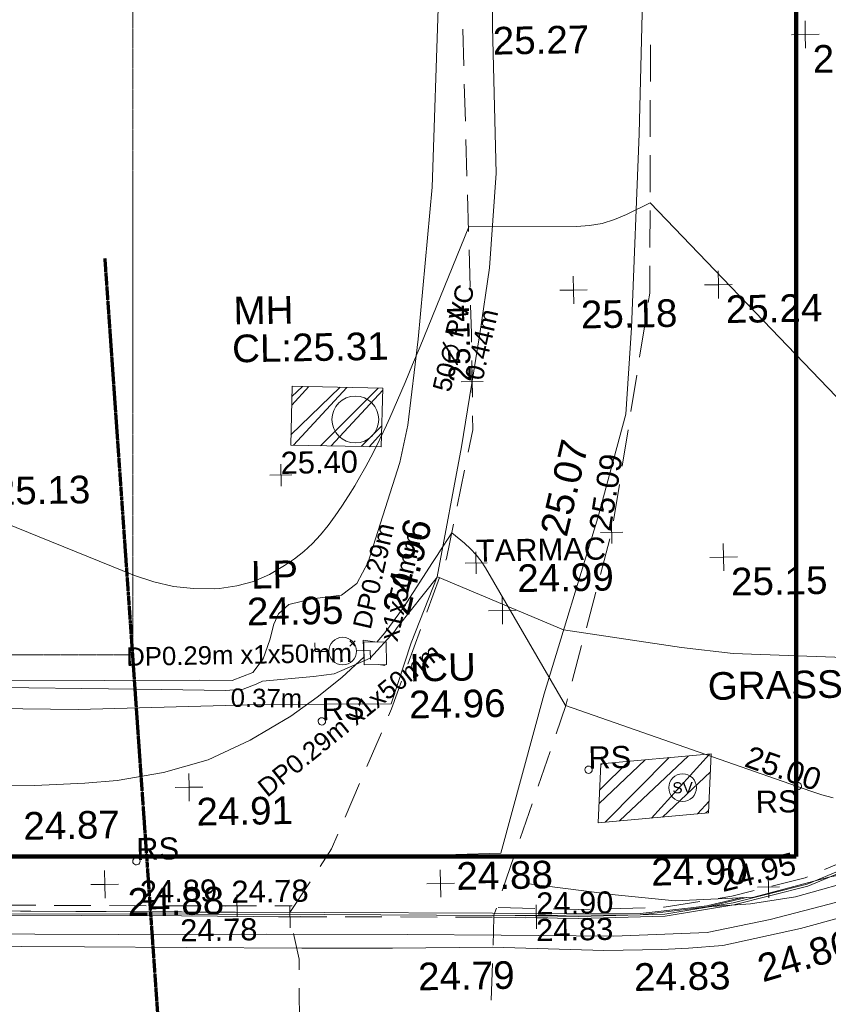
# Model space of a CAD drawing. Header units: millimetres. Extents: x -287732 to 520720, y -88450 to 287754.
# Tile 92 of 256: x -25973 to -14988, y -33004 to -19639. Entities that reach past the tile are written whole.
import ezdxf

# ---------------------------------------------------------------- set-up
doc = ezdxf.new("R2010")
doc.units = ezdxf.units.MM
for name, pattern in [('Dash 1_5mm', [3, 1.5, -1.5]), ('IMPORT-DASHED _2_', [750, 500, -250]), ('IMPORT-HIDDEN2 _3_', [4762.5, 3175, -1587.5]), ('IMPORT-UG_ELEC_LV_QLB2 _2_', [2700, 1500, -300.0000000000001, 0, -250, 150, -300.0000000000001, 0, -200]), ('IMPORT-UG_ELEC_STREET LIGHTING_QLB2 _2_', [2700, 1500, -300.0000000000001, 0, -250, 150, -300.0000000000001, 0, -200])]:
    doc.linetypes.add(name, pattern=pattern)
for name, color, linetype, lineweight, true_color in [('00_TOPO_FOOTPATH', 7, 'Continuous', 9, 0xa50000), ('00_TOPO_FURN_BARRIER', 7, 'Continuous', 9, 0x666666), ('00_TOPO_FURN_LAMP_POST', 7, 'Continuous', 9, 0x666666), ('00_TOPO_KERB_BOTTOM', 1, 'Continuous', 9, 0xff0000), ('00_TOPO_KERB_TOP', 7, 'Continuous', 9, 0xa500a5), ('00_TOPO_LEVEL_SPOT', 7, 'Continuous', 9, 0x666666), ('00_TOPO_ROAD_MARKING_YELLOW_CONTINUOUS', 40, 'Continuous', 9, 0xffbf00), ('00_TOPO_SERV_IC', 5, 'Continuous', 9, 0x0000ff), ('00_TOPO_SERV_MH', 7, 'Continuous', 9, 0x666666), ('00_TOPO_SERV_STOP_VALVE', 7, 'Continuous', 9, 0x666666), ('00_UAV_FORM_LINES', 7, 'Continuous', 9, 0x666666), ('01_DTM_CONTOUR_MJR', 7, 'Continuous', 9, 0x7f3f00), ('12333-PUM-2D-U-0001-C01 - Rev2_REVIT IMPORT_dwg', 7, 'Continuous', 9, 0x767676), ('A_RHA_Line', 7, 'Continuous', 9, 0x00a600), ('CONTOURS_INDEX', 4, 'Continuous', 9, 0x00ffff), ('CONTOURS_INDEX_LVL', 4, 'Continuous', 9, 0x00ffff), ('CONTOURS_MINOR', 7, 'Continuous', 9, 0x00a5a5), ('KERB_BOTTOM', 7, 'Continuous', 9, 0x0000a5), ('KERB_BOTTOM_LVL', 7, 'Continuous', 9, 0x0000a5), ('KERB_TOP', 2, 'Continuous', 9, 0xffff00), ('KERB_TOP_LVL', 2, 'Continuous', 9, 0xffff00), ('PUM-CHAMBER EXTENTS', 6, 'IMPORT-HIDDEN2 _3_', 9, 0xff00ff), ('PUM-ELECTRIC-LV-QLB2', 1, 'IMPORT-UG_ELEC_LV_QLB2 _2_', 9, 0xff0000), ('PUM-ELECTRIC-MH', 1, 'Continuous', 9, 0xff0000), ('ROADSIGN', 7, 'Continuous', 9, 0x00a5a5), ('ROADSIGN_TXT', 7, 'Continuous', 9, 0x00a5a5), ('SPOT_HEIGHTS_LVL', 7, 'Continuous', 9, 0x00a500)]:
    doc.layers.add(name, color=color, linetype=linetype, lineweight=lineweight, true_color=true_color)
for name, color, linetype, lineweight in [('00_TOPO_ROAD_EDGE', 7, 'Continuous', 9), ('00_TOPO_SURVEY_TEXT', 7, 'Continuous', 9), ('CHANGE_OF_SURFACE', 7, 'IMPORT-DASHED _2_', 9), ('CHANGE_OF_SURFACE_LVL', 7, 'Continuous', 9), ('GEN-TEXT', 7, 'Continuous', 9), ('Text', 7, 'Continuous', 9), ('TEXT_TXT', 7, 'Continuous', 9)]:
    doc.layers.add(name, color=color, linetype=linetype, lineweight=lineweight)
doc.styles.add('Arial_1', font='arial.ttf', dxfattribs={"height": 250})
doc.styles.add('Arial_3', font='arial.ttf', dxfattribs={"height": 299.9999999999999})
doc.styles.add('Swis721 Lt BT', font='swissl.ttf', dxfattribs={"height": 399.9999999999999})
doc.styles.add('Swis721 Lt BT_2', font='swissl.ttf', dxfattribs={"height": 375})
pattern_1 = [(45, (-533641079.65, -725615854.3560001), (-265.1650429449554, 265.1650429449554), []), (45, (-533640902.873, -725615854.3560001), (-265.1650429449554, 265.1650429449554), [])]

# ---------------------------------------------------------------- blocks, each defined once
blk = doc.blocks.new('12333-PUM-2D-U-0001-C01 - Rev2_REVIT IMPORT_dwg_MSL_Sluice_Valve_SYM-2077186-Site Location Plan Proposed')
at = {"layer": '00_TOPO_SERV_STOP_VALVE', "color": 254, "true_color": 0xcccccc}
blk.add_circle((0, 0), 500.0000000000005, dxfattribs=at)
at = {"layer": '00_TOPO_SERV_STOP_VALVE', "insert": (0, 198.9876086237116), "char_height": 399.9999999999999, "width": 785.1100955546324, "attachment_point": 2, "line_spacing_factor": 1.005061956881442, "style": 'Swis721 Lt BT'}
blk.add_mtext('SV', dxfattribs=at)
blk = doc.blocks.new('12333-PUM-2D-U-0001-C01 - Rev2_REVIT IMPORT_dwg_MSL_Lamp_Post_SYM-2077199-Site Location Plan Proposed')
at = {"layer": '00_TOPO_FURN_LAMP_POST', "color": 254, "true_color": 0xcccccc, "flags": 128}
for points in [[(-500.1060478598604, 0), (-1000.212095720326, 0), (-1000.212095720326, 316.7338303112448)], [(500.1060478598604, 0), (1000.21209571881, 0), (1000.21209571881, -316.7338303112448)]]:
    blk.add_lwpolyline(points, dxfattribs=at)
at = {"layer": '00_TOPO_FURN_LAMP_POST', "color": 254, "true_color": 0xcccccc}
blk.add_circle((0, 0), 500.1060478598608, dxfattribs=at)
blk = doc.blocks.new('12333-PUM-2D-U-0001-C01 - Rev2_REVIT IMPORT_dwg_MM-2077200-Site Location Plan Proposed')
at = {"layer": '00_TOPO_LEVEL_SPOT', "color": 254, "true_color": 0xcccccc, "flags": 128}
for points in [[(500.0000000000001, 0), (0, 0), (0, 500.0000000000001)], [(0, -500.0000000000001), (0, 0), (-500.0000000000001, 0)]]:
    blk.add_lwpolyline(points, dxfattribs=at)
blk = doc.blocks.new('12333-PUM-2D-U-0001-C01 - Rev2_REVIT IMPORT_dwg_MGS62954_T2_Galway_ITM_3d_Rev1-2077680-Site Location Plan Proposed')
at = {"layer": '00_TOPO_FOOTPATH', "color": 254, "true_color": 0xcccccc, "flags": 128}
for points in [[(533882143.7436057, 725540214.4998012), (533882068.1809617, 725536032.7777963), (533882084.7605782, 725534045.009482), (533881969.7547638, 725532760.4090083), (533881824.0169815, 725531866.1255174), (533881548.4303121, 725530337.5987855), (533881188.3561458, 725528577.882533), (533880815.4169267, 725527689.741714), (533880533.4061157, 725526867.1780107), (533878781.2088785, 725526886.8535535), (533876277.7779422, 725526864.1898569), (533872143.7932907, 725526986.7643555), (533868487.3565458, 725527047.1553327), (533865228.0893645, 725527090.5428319), (533862218.2111233, 725527175.4115452), (533858871.3585216, 725527225.7481619), (533855899.5554926, 725527280.6330745), (533852096.8166749, 725527399.7001379), (533848933.2210085, 725527461.3350511), (533845762.6580964, 725527552.5718659), (533842664.1657307, 725527632.2784352), (533840114.5639098, 725527692.4560995), (533837580.3047698, 725527683.2795137)], [(533884179.3806123, 725537998.5622673), (533884035.5464604, 725534542.9179062), (533883886.2633145, 725531910.7181604), (533883787.124692, 725530740.1591415), (533883383.7196088, 725529341.9825389), (533882609.9145303, 725526966.3994282), (533881987.855505, 725524815.0160836), (533881374.8857753, 725524805.9543355), (533879157.0611085, 725524830.131565), (533876991.2697557, 725524868.073097), (533873914.2353975, 725524878.533565)]]:
    blk.add_lwpolyline(points, dxfattribs=at)
at = {"layer": '00_TOPO_FURN_BARRIER', "color": 254, "true_color": 0xcccccc, "flags": 128}
blk.add_lwpolyline([(533882357.3972504, 725524389.1523546), (533883527.3549364, 725524219.3306136), (533884343.0521837, 725524126.4785206), (533885409.4967975, 725524158.5345997), (533886452.7163209, 725524415.5109966), (533886887.7151687, 725524490.4919128), (533887686.2072534, 725524875.268051), (533889025.0445718, 725525698.6386235), (533890219.1276541, 725526853.1530051), (533890195.5563781, 725527412.3805257), (533890022.2992955, 725527816.4851316), (533889916.6572986, 725528004.3771942)], dxfattribs=at)
at = {"layer": '00_TOPO_KERB_BOTTOM', "color": 254, "true_color": 0xcccccc, "flags": 128}
blk.add_lwpolyline([(533873930.5213518, 725524132.7842431), (533877707.5419935, 725524060.8086078), (533879578.3688473, 725524021.1645296), (533881857.2976246, 725523971.4912926), (533883864.469012, 725523942.9036375), (533884556.8854219, 725524014.4964852), (533884776.0519351, 725524037.920274), (533885309.833658, 725524155.5388423)], dxfattribs=at)
at = {"layer": '00_TOPO_KERB_TOP', "color": 254, "true_color": 0xcccccc, "flags": 128}
blk.add_lwpolyline([(533873931.3608434, 725524178.321926), (533877708.9955586, 725524085.9212899), (533879578.983674, 725524051.8475714), (533881857.8485809, 725524000.4853247), (533883865.2701524, 725523964.2171425), (533884554.9573572, 725524025.891974), (533884770.7047093, 725524052.2213011), (533885252.3241061, 725524153.8101722)], dxfattribs=at)
at = {"layer": '00_TOPO_ROAD_EDGE', "color": 254, "true_color": 0xcccccc, "flags": 128}
blk.add_lwpolyline([(533892754.4934114, 725536688.5364227), (533892741.2959433, 725535242.8293763), (533892968.3957933, 725535245.8320392), (533892963.9146771, 725534835.8797839), (533892884.7614254, 725533122.4551302), (533892776.8001906, 725531849.279972), (533892568.4905902, 725530658.0861753), (533892328.936202, 725529700.1693399), (533892041.8596604, 725528918.1905737), (533891590.2065402, 725528101.1067967), (533891031.2449029, 725527388.1722424), (533890491.0378391, 725526779.9675095), (533889866.4036505, 725526209.2220178), (533888645.4436013, 725525315.9149196), (533887664.7286532, 725524746.1380289), (533886918.5708212, 725524397.4539391), (533885979.1279541, 725524152.5003964), (533885363.9844481, 725524066.9151088), (533884776.0519351, 725524037.920274)], dxfattribs=at)
at = {"layer": '00_TOPO_ROAD_MARKING_YELLOW_CONTINUOUS', "color": 254, "true_color": 0xcccccc, "flags": 128}
for points in [[(533892450.0000001, 725529110), (533892000.0000001, 725528320.0000001), (533891660.0000001, 725527840.0000001), (533891160.0000001, 725527190.0000002), (533890670.0000001, 725526620.0000001), (533890190.0000002, 725526090.0000001), (533889750.0000001, 725525720.0000002), (533889000.0000001, 725525130.0000001), (533888360.0000001, 725524760.0000001), (533887570.0000001, 725524400), (533886540.0000001, 725524070.0000002), (533885630.0000001, 725523850.0000001), (533884770.0000001, 725523690.0000002), (533883500.0000001, 725523660.0000001), (533881970, 725523700.0000002), (533880700.0000001, 725523730.0000001), (533878790.0000001, 725523770.0000001), (533876770.0000001, 725523800.0000001), (533874500, 725523850.0000001), (533872220, 725523880.0000001), (533870550.0000001, 725523940.0000001), (533869160.0000001, 725523960.0000001), (533867340, 725523990), (533865650.0000001, 725524000.0000001)], [(533874600, 725523680.0000002), (533876310.0000002, 725523640), (533877690.0000002, 725523610), (533879260, 725523570.0000002), (533880490.0000001, 725523550), (533881850, 725523540.0000001), (533883360, 725523470.0000002), (533884150.0000001, 725523470.0000002), (533884510.0000001, 725523480), (533884980, 725523510), (533886040.0000001, 725523720.0000001), (533886620.0000001, 725523870), (533887290.0000001, 725524070.0000002), (533887870, 725524320.0000001), (533888400.0000001, 725524560.0000002), (533888930.0000002, 725524860), (533889570.0000001, 725525290.0000001), (533890300.0000001, 725525950.0000002), (533890880, 725526580.0000001), (533891480, 725527210.0000002), (533891970, 725527830.0000001), (533892650, 725529030.0000001)]]:
    blk.add_lwpolyline(points, dxfattribs=at)
at = {"layer": '00_TOPO_SERV_IC', "color": 254, "true_color": 0xcccccc}
for p, q in [((533880174.3000002, 725527403.4000002), (533880174.3000001, 725527708.2000002)), ((533880174.3000001, 725527708.2000002), (533880479.1000001, 725527708.2000002)), ((533880479.1000001, 725527708.2000002), (533880479.1000001, 725527403.4)), ((533880174.3000002, 725527403.4000002), (533880479.1000001, 725527403.4))]:
    blk.add_line(p, q, dxfattribs=at)
at = {"layer": '00_TOPO_SERV_MH', "color": 254, "true_color": 0xcccccc}
blk.add_circle((533880111.7575551, 725530733.8337686), 318.5548947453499, dxfattribs=at)
at = {"layer": '00_UAV_FORM_LINES', "color": 254, "true_color": 0xcccccc, "flags": 128}
blk.add_lwpolyline([(533881342.351, 725536431.7650001), (533881209.3509999, 725533868.7650002), (533880982.351, 725531807.7650001), (533880824.351, 725530644.7650001), (533880704.351, 725530139.7650001), (533880358.351, 725529111.7650001), (533880254.351, 725528793.765), (533880091.351, 725528506.765), (533879881.351, 725528352.7650001), (533879481.351, 725528309.7650002), (533879165.351, 725528239.765), (533879023.351, 725528116.7650001), (533878957.351, 725527974.7650001), (533878898.351, 725527761.765), (533878802.351, 725527505.7650001), (533878660.351, 725527326.7650001), (533878378.351, 725527220.765), (533877930.351, 725527231.7650001), (533874072.351, 725527287.7650002), (533869429.351, 725527500.765), (533864557.351, 725527458.765), (533859659.3510001, 725527467.765), (533857375.351, 725527501.7650001)], dxfattribs=at)
at = {"layer": '01_DTM_CONTOUR_MJR', "color": 254, "true_color": 0xcccccc, "flags": 128}
blk.add_lwpolyline([(533887566.3972656, 725527343.2259218), (533885189.0770196, 725527467.9620636), (533884488.4212505, 725527563.6376052), (533882890.0000001, 725527830.0000001), (533881190.0000002, 725528580.0000002), (533880632.7653303, 725527900.3183963), (533880594.6215882, 725527848.2444171), (533880257.2626023, 725527491.002075), (533879762.7370542, 725527288.934983), (533879484.3328723, 725527256.8363942), (533878790.1277105, 725527203.9590225), (533878704.6666667, 725527166.2222222), (533878523.4900544, 725527101.6207054), (533878285.9565728, 725527087.6173711), (533877416.512869, 725527114.854401), (533874527.8190527, 725527200.9220848)], dxfattribs=at)
at = {"xscale": 0.375, "yscale": 0.375, "zscale": 0.375}
for name, p in [('12333-PUM-2D-U-0001-C01 - Rev2_REVIT IMPORT_dwg_MM-2077200-Site Location Plan Proposed', (533886314.8158911, 725535852.7653719)), ('12333-PUM-2D-U-0001-C01 - Rev2_REVIT IMPORT_dwg_MM-2077200-Site Location Plan Proposed', (533883105.5638671, 725532438.8659068)), ('12333-PUM-2D-U-0001-C01 - Rev2_REVIT IMPORT_dwg_MM-2077200-Site Location Plan Proposed', (533885075.1995293, 725532477.5802557)), ('12333-PUM-2D-U-0001-C01 - Rev2_REVIT IMPORT_dwg_MM-2077200-Site Location Plan Proposed', (533885080.8179004, 725528778.5241997)), ('12333-PUM-2D-U-0001-C01 - Rev2_REVIT IMPORT_dwg_MM-2077200-Site Location Plan Proposed', (533882064.4223305, 725528107.1000665)), ('12333-PUM-2D-U-0001-C01 - Rev2_REVIT IMPORT_dwg_MSL_Lamp_Post_SYM-2077199-Site Location Plan Proposed', (533879885.6893156, 725527593.4176581)), ('12333-PUM-2D-U-0001-C01 - Rev2_REVIT IMPORT_dwg_MM-2077200-Site Location Plan Proposed', (533877766.5709949, 725525782.3993044)), ('12333-PUM-2D-U-0001-C01 - Rev2_REVIT IMPORT_dwg_MSL_Sluice_Valve_SYM-2077186-Site Location Plan Proposed', (533884470, 725525660.0000001)), ('12333-PUM-2D-U-0001-C01 - Rev2_REVIT IMPORT_dwg_MM-2077200-Site Location Plan Proposed', (533876598.9626505, 725524484.5227646)), ('12333-PUM-2D-U-0001-C01 - Rev2_REVIT IMPORT_dwg_MM-2077200-Site Location Plan Proposed', (533881159.3926153, 725524416.6960229))]:
    blk.add_blockref(name, p, dxfattribs=at)
at = {"layer": '00_TOPO_FOOTPATH', "color": 251, "true_color": 0x666666, "char_height": 375, "width": 1495.902363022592, "attachment_point": 1, "line_spacing_factor": 1.005061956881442, "style": 'Swis721 Lt BT_2'}
for s, insert in [('25.27', (533882068.2, 725536028.0296079)), ('24.87', (533875506.3459197, 725525483.5264952))]:
    blk.add_mtext(s, dxfattribs=dict(at, insert=insert))
for s, insert, rotation in [('25.07', (533882590.338837, 725529169.2013346), 75.710488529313), ('24.96', (533880429.4542417, 725528142.1394259), 75.03536389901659)]:
    blk.add_mtext(s, dxfattribs=dict(at, insert=insert, rotation=rotation))
at = {"layer": '00_TOPO_FURN_LAMP_POST', "char_height": 375, "attachment_point": 1, "line_spacing_factor": 1.005061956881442, "style": 'Swis721 Lt BT_2'}
for s, insert, width in [('LP', (533878656.5993624, 725528837.6929255), 707.5855621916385), ('24.95', (533878594.3167777, 725528339.7440822), 1495.902363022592)]:
    blk.add_mtext(s, dxfattribs=dict(at, insert=insert, width=width))
at = {"layer": '00_TOPO_KERB_BOTTOM', "color": 251, "true_color": 0x666666, "insert": (533883765.1175379, 725523287.0220027), "char_height": 375, "width": 1495.902363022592, "attachment_point": 1, "line_spacing_factor": 1.005061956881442, "style": 'Swis721 Lt BT_2'}
blk.add_mtext('24.83', dxfattribs=at)
at = {"layer": '00_TOPO_KERB_TOP', "color": 251, "true_color": 0x666666, "insert": (533884024.9602019, 725524711.8996925), "char_height": 375, "width": 1495.902363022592, "attachment_point": 1, "line_spacing_factor": 1.005061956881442, "style": 'Swis721 Lt BT_2'}
blk.add_mtext('24.90', dxfattribs=at)
at = {"layer": '00_TOPO_LEVEL_SPOT', "char_height": 375, "width": 1495.902363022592, "attachment_point": 1, "line_spacing_factor": 1.005061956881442, "style": 'Swis721 Lt BT_2'}
for s, insert in [('25.37', (533886409.8808529, 725535705.4102246)), ('25.18', (533883200.6808529, 725532291.5102245)), ('25.24', (533885170.2808529, 725532330.2102245)), ('25.13', (533875184.7808529, 725530036.4102244)), ('24.99', (533882274.1966791, 725528727.8422159)), ('25.15', (533885175.8808528, 725528631.1102245)), ('24.91', (533877861.6808528, 725525635.0102246)), ('24.88', (533881376.1631888, 725524700.4674975)), ('24.88', (533876904.6349428, 725524425.7097799))]:
    blk.add_mtext(s, dxfattribs=dict(at, insert=insert))
at = {"layer": '00_TOPO_ROAD_EDGE', "color": 251, "true_color": 0x666666, "insert": (533885412.4192017, 725523358.5776033), "char_height": 375, "width": 1495.902363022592, "attachment_point": 1, "rotation": 15.515041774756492, "line_spacing_factor": 1.005061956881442, "style": 'Swis721 Lt BT_2'}
blk.add_mtext('24.86', dxfattribs=at)
at = {"layer": '00_TOPO_ROAD_MARKING_YELLOW_CONTINUOUS', "color": 251, "true_color": 0x666666, "insert": (533880832.924547, 725523346.233501), "char_height": 375, "width": 1495.902363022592, "attachment_point": 1, "line_spacing_factor": 1.005061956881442, "style": 'Swis721 Lt BT_2'}
blk.add_mtext('24.79', dxfattribs=at)
at = {"layer": '00_TOPO_SERV_IC', "color": 251, "true_color": 0x666666, "char_height": 375, "attachment_point": 1, "line_spacing_factor": 1.005061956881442, "style": 'Swis721 Lt BT_2'}
for s, insert, width in [('ICU', (533880788.0032159, 725527539.3498819), 1021.012723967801), ('24.96', (533880774.0923911, 725527038.8914543), 1495.902363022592)]:
    blk.add_mtext(s, dxfattribs=dict(at, insert=insert, width=width))
at = {"layer": '00_TOPO_SERV_MH', "char_height": 375, "attachment_point": 1, "line_spacing_factor": 1.005061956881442, "style": 'Swis721 Lt BT_2'}
for s, insert, width in [('MH', (533878482.62583, 725532427.2447094), 949.779278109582), ('CL:25.31', (533878454.8054176, 725531912.884367), 2440.932744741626)]:
    blk.add_mtext(s, dxfattribs=dict(at, insert=insert, width=width))
at = {"layer": '00_TOPO_SURVEY_TEXT', "color": 251, "true_color": 0x666666, "insert": (533884836.0562168, 725527218.6408757), "char_height": 375, "width": 2018.280965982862, "attachment_point": 1, "line_spacing_factor": 1.005061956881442, "style": 'Swis721 Lt BT_2'}
blk.add_mtext('GRASS', dxfattribs=at)
blk = doc.blocks.new('12333-PUM-2D-U-0001-C01 - Rev2_REVIT IMPORT_dwg_CIRCL-2077787-Site Location Plan Proposed')
at = {"layer": 'ROADSIGN', "color": 254, "true_color": 0xaae1e1, "flags": 128}
blk.add_lwpolyline([(475.0000000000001, -154), (500.0000000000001, 0), (475.0000000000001, 154), (404.0000000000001, 293), (293, 404.0000000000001), (154, 475.0000000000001), (0, 500.0000000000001), (-154, 475.0000000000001), (-293, 404.0000000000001), (-404.0000000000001, 293), (-475.0000000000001, 154), (-500.0000000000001, 0), (-475.0000000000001, -154), (-404.0000000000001, -293), (-293, -404.0000000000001), (-154, -475.0000000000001), (0, -500.0000000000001), (154, -475.0000000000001), (293, -404.0000000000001), (404.0000000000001, -293)], close=True, dxfattribs=at)
blk = doc.blocks.new('12333-PUM-2D-U-0001-C01 - Rev2_REVIT IMPORT_dwg_SPOT-2077713-Site Location Plan Proposed')
at = {"layer": 'Text', "color": 253, "true_color": 0xaaaaaa}
for p, q in [((0, 500.0000000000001), (0, -500.0000000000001)), ((-500.0000000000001, 0), (500.0000000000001, 0))]:
    blk.add_line(p, q, dxfattribs=at)
blk = doc.blocks.new('12333-PUM-2D-U-0001-C01 - Rev2_REVIT IMPORT_dwg_SPOT-2077769-Site Location Plan Proposed')
at = {"layer": 'CHANGE_OF_SURFACE_LVL', "color": 253, "true_color": 0xaaaaaa}
for p, q in [((0, 500.0000000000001), (0, -500.0000000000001)), ((-500.0000000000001, 0), (500.0000000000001, 0))]:
    blk.add_line(p, q, dxfattribs=at)
blk = doc.blocks.new('12333-PUM-2D-U-0001-C01 - Rev2_REVIT IMPORT_dwg_SPOT-V272-Site Location Plan Proposed')
at = {"layer": 'KERB_BOTTOM_LVL', "color": 9, "true_color": 0xaaaae1}
for p, q in [((0, 500.0000000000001), (0, -500.0000000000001)), ((-500.0000000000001, 0), (500.0000000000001, 0))]:
    blk.add_line(p, q, dxfattribs=at)
blk = doc.blocks.new('12333-PUM-2D-U-0001-C01 - Rev2_REVIT IMPORT_dwg_SPOT-2077810-Site Location Plan Proposed')
at = {"layer": 'KERB_TOP_LVL', "color": 51, "true_color": 0xffffaa}
for p, q in [((0, 500.0000000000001), (0, -500.0000000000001)), ((-500.0000000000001, 0), (500.0000000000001, 0))]:
    blk.add_line(p, q, dxfattribs=at)
blk = doc.blocks.new('12333-PUM-2D-U-0001-C01 - Rev2_REVIT IMPORT_dwg_SPOT-2077775-Site Location Plan Proposed')
at = {"layer": 'SPOT_HEIGHTS_LVL', "color": 9, "true_color": 0xaae1aa}
for p, q in [((0, 500.0000000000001), (0, -500.0000000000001)), ((-500.0000000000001, 0), (500.0000000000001, 0))]:
    blk.add_line(p, q, dxfattribs=at)
blk = doc.blocks.new('12333-PUM-2D-U-0001-C01 - Rev2_REVIT IMPORT_dwg-1620468-Site Location Plan Proposed')
at = {"layer": 'PUM-CHAMBER EXTENTS', "true_color": 0xffaaff}
h = blk.add_hatch(dxfattribs=at)
h.set_pattern_fill('FP_3', color=211, style=0, pattern_type=2)
h.set_pattern_definition(pattern_1)
h.paths.add_polyline_path([(239377.3501528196, -85499.35617856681), (239412.350152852, -84701.35617861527), (238183.3501529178, -84654.35617871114), (238148.3501528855, -85452.35617866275)])
h = blk.add_hatch(dxfattribs=at)
h.set_pattern_fill('FP_3', color=211, style=0, pattern_type=2)
h.set_pattern_definition(pattern_1)
h.paths.add_polyline_path([(242234.3501528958, -90652.35617861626), (243736.3501529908, -90543.35617867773), (243788.3501528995, -89742.35617870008), (242286.350152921, -89851.35617863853)])
at = {"layer": 'CHANGE_OF_SURFACE', "color": 253, "true_color": 0xaaaaaa}
blk.add_line((238026.2581807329, -91854.7752960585), (240797.3469296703, -91906.7886932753), dxfattribs=at)
at = {"layer": 'CHANGE_OF_SURFACE', "color": 253, "true_color": 0xaaaaaa, "flags": 128}
for points in [[(238027.716953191, -91797.93098848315), (238609.0333225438, -90940.46261627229), (239456.8866066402, -89053.51079022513), (240238.3036259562, -87027.25379646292), (240625.8485040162, -85287.52220526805), (240629.1995099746, -83981.97849432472), (240583.3092941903, -79783.02371606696)], [(243130.2162905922, -80104.25522911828), (243061.3809663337, -83477.18611638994), (242487.753264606, -86712.44635526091), (241822.3451303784, -89052.84737935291), (240798.3962163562, -91879.91863954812)], [(248349.4998518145, -89649.29787127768), (247370.5348853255, -90309.27425343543), (245978.4334482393, -91071.09354343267), (245032.6465639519, -91445.54468709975), (244034.4771331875, -91678.07279294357), (243112.34184762, -91813.84731328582), (241952.7391983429, -91825.21596702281), (240836.5833925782, -91774.48577340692)], [(169589.0465125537, -90422.87098443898), (170201.7607573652, -90442.4529151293), (170223.6786462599, -90442.24282179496), (170864.3962341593, -90461.99730550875), (176695.8167306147, -90555.31757150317), (180648.8368707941, -90669.27854716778), (184537.7068158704, -90690.71574055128), (187769.813319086, -90771.95666497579), (190738.1933896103, -90837.53279654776), (193749.7309986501, -90894.69936292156), (196831.4850622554, -90937.75157816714), (200436.3830081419, -91009.14938480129), (204020.7406842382, -91061.00507697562), (215562.4953960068, -91265.3708688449), (221961.9749435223, -91446.68398797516), (223762.2905890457, -91466.59603994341), (223799.3585370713, -91467.2501226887), (224520.7009477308, -91474.78602873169), (224557.7696763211, -91475.39428679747), (227059.6765837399, -91503.06615699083), (232462.7713324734, -91593.08747015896), (236558.0569078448, -91680.39207253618), (238060.1487674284, -91707.58025080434)], [(236996.0552627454, -96686.21958431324), (237266.8625921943, -96695.90313732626), (238130.5340344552, -93294.0076054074), (238141.6067449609, -92429.68235642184), (238026.2581807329, -91854.7752960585)], [(249333.2218870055, -95266.23446762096), (247619.8471888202, -95853.74007385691), (245671.0500881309, -96452.11909257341), (244231.5976845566, -96740.22750894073), (242349.2368487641, -96817.79515941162), (240555.457699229, -96784.55188090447), (240797.3469296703, -91906.7886932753)]]:
    blk.add_lwpolyline(points, dxfattribs=at)
at = {"layer": 'CONTOURS_INDEX', "color": 131, "true_color": 0xaaffff, "flags": 128}
for points in [[(245432.5258197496, -90366.25473992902), (245281.1616498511, -90323.98202933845), (245131.5189480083, -90274.5946906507), (241817.7914835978, -89050.76706467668), (240766.1964036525, -87166.1621924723), (240707.11952087, -87072.44078954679), (240641.9972735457, -86983.67011966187), (240567.8069797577, -86902.3255485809), (240487.5713221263, -86825.93170984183), (240317.7914835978, -86680.76706444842), (240195.2939250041, -86861.44148337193), (240158.5419306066, -86915.67531903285), (240121.8069692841, -86969.92068376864), (240085.0975569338, -87024.18334141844), (240048.4051780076, -87078.45752779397), (239640.555987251, -87682.04117764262), (239382.5053316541, -88020.77903563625), (239271.2619698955, -88146.1561786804)], [(239094.650152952, -88343.55810629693), (238787.3505668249, -88619.69817057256), (238450.246457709, -88879.87944786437), (238084.5745729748, -89130.34131843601), (237529.6608440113, -89448.34785000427), (236952.6946593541, -89703.35855660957), (236342.6497913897, -89863.87552658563), (235710.5524677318, -89961.39667159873), (235273.9572123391, -89993.28806716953), (234593.3218824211, -90013.47450795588), (233915.4438334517, -89994.75634854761)]]:
    blk.add_lwpolyline(points, dxfattribs=at)
at = {"layer": 'CONTOURS_MINOR', "color": 254, "true_color": 0xaae1e1, "flags": 128}
blk.add_lwpolyline([(245676.3749076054, -85036.9651487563), (243087.7914836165, -82250.76706474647), (242764.8646470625, -82404.50014336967), (242600.7190486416, -82469.06235592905), (242433.1510483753, -82517.92452041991), (242260.4494448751, -82543.23661199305), (242084.3254394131, -82552.84865538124), (240617.7914832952, -82530.767064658), (239928.294622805, -84146.91031875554), (239823.8769310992, -84388.3472327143), (239717.8766705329, -84629.07794176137), (239609.5025569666, -84868.7493444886), (239499.5458747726, -85107.71454230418), (239453.9528042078, -85205.52472653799), (239362.356399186, -85393.30127509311), (239266.4403620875, -85578.74616701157), (239164.0448755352, -85760.6935724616), (239057.3297564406, -85940.3093205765), (239008.5729850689, -86019.17113678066), (238920.9204887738, -86156.1726187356), (238830.5184559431, -86291.27219540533), (238735.9921175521, -86423.51891438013), (238638.716242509, -86553.86372772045), (238534.0165480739, -86677.09660995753), (238422.3216322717, -86792.90958272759), (238300.1338855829, -86897.59269158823), (238170.9509171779, -86994.85589109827), (238037.1254648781, -87085.95028484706), (237829.0774968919, -87203.12076201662), (237612.7865210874, -87295.3471132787), (237384.1310328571, -87350.15727579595), (237147.2325364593, -87380.02331194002), (237072.7055321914, -87383.05603538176), (236795.3736457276, -87375.74131519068), (236522.4258670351, -87344.44122947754), (236256.0542506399, -87277.16309588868), (235994.0667428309, -87185.89959677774), (233754.3536440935, -86233.0331564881)], dxfattribs=at)
at = {"layer": 'GEN-TEXT', "color": 253, "true_color": 0xaaaaaa}
for p, q in [((238904.9948138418, -88195.71151770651), (238975.705491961, -88125.0008395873)), ((238975.705491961, -88195.71151770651), (238904.9948138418, -88125.0008395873))]:
    blk.add_line(p, q, dxfattribs=at)
at = {"layer": 'KERB_BOTTOM', "color": 9, "true_color": 0xaaaae1, "flags": 128}
for points in [[(240797.3469296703, -91906.7886932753), (241951.4113633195, -91943.93099681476), (243121.6118752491, -91932.45844275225), (244056.6250291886, -91794.787794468), (245066.2097849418, -91559.60043659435), (246029.5482451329, -91180.04762299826), (247433.0722178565, -90411.9774173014), (248416.6441356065, -89748.8952256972)], [(164119.9724525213, -90446.5144434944), (167091.9860748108, -90482.41238109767), (168497.4567365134, -90525.74558742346), (170861.1969670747, -90598.62398041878), (176692.7541946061, -90691.94643432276), (180646.4908291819, -90805.92806590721), (184535.6129757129, -90827.36664928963), (187766.587182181, -90908.5791130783), (190735.3873857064, -90974.16452609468), (193747.4796568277, -91031.34162130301), (196829.1774932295, -91074.39305121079), (200434.0414797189, -91145.79018484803), (204018.5425250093, -91197.64795096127), (215559.3504115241, -91401.99697797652), (221959.2838488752, -91583.32295669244), (227057.7825661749, -91639.7139421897), (232460.1766690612, -91729.723581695), (236554.8475860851, -91817.0150803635), (238026.2581807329, -91854.7752960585)]]:
    blk.add_lwpolyline(points, dxfattribs=at)
at = {"layer": 'KERB_TOP', "color": 51, "true_color": 0xffffaa, "flags": 128}
for points in [[(248400.8189660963, -89725.42122378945), (247418.3328559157, -90387.77141040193), (246017.5168539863, -91154.35969503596), (245060.1090111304, -91533.41174928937), (244051.6075629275, -91768.34674563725), (243119.5118087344, -91905.58783803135), (241951.7121757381, -91917.03685419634), (240798.3962163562, -91879.91863954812), (240797.3469296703, -91906.7886932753)], [(196830.1376499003, -91017.53789337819), (200435.0157662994, -91088.9353073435), (204019.4571572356, -91140.79221023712), (215560.6590084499, -91345.14821297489), (221960.4035867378, -91526.46884100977), (223568.1676026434, -91544.25121226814), (223791.9867999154, -91546.72672238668), (224633.0824469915, -91556.02950230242), (224875.5045594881, -91558.71076649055), (227058.5706480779, -91582.85615814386), (232461.2562825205, -91672.87065472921), (236556.1829530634, -91760.16760594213), (238027.716953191, -91797.93098848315), (238026.2581807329, -91854.7752960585)]]:
    blk.add_lwpolyline(points, dxfattribs=at)
at = {"layer": 'PUM-CHAMBER EXTENTS', "color": 211, "linetype": 'Continuous', "true_color": 0xffaaff, "flags": 128}
for points in [[(238148.3501528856, -85452.35617866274), (238183.3501529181, -84654.35617871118), (239412.350152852, -84701.35617861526), (239377.3501528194, -85499.35617856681)], [(242234.3501528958, -90652.35617861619), (242286.3501529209, -89851.35617863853), (243788.3501528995, -89742.3561787), (243736.3501529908, -90543.35617867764)]]:
    blk.add_lwpolyline(points, close=True, dxfattribs=at)
at = {"layer": 'PUM-ELECTRIC-MH', "color": 21, "true_color": 0xffaaaa}
for p, q in [((239376.3501528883, -88464.3561786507), (239288.4710835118, -88450.95617872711)), ((239376.0856791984, -88450.95617873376), (239376.3501528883, -88464.3561786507))]:
    blk.add_line(p, q, dxfattribs=at)
at = {"layer": 'PUM-ELECTRIC-MH', "color": 21, "true_color": 0xffaaaa, "flags": 128}
blk.add_lwpolyline([(239094.3501528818, -88421.35617870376), (239088.3501528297, -88117.35617870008), (239277.2245714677, -88146.1561786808)], dxfattribs=at)
blk.add_blockref('12333-PUM-2D-U-0001-C01 - Rev2_REVIT IMPORT_dwg_MGS62954_T2_Galway_ITM_3d_Rev1-2077680-Site Location Plan Proposed', (-533641079.6498471, -725615854.3561786))
for name, p, xscale, yscale, zscale in [('12333-PUM-2D-U-0001-C01 - Rev2_REVIT IMPORT_dwg_SPOT-2077769-Site Location Plan Proposed', (240627.5240072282, -84634.75034944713), 0.3, 0.3, 0.3), ('12333-PUM-2D-U-0001-C01 - Rev2_REVIT IMPORT_dwg_SPOT-2077775-Site Location Plan Proposed', (238007.8914832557, -85856.8670648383), 0.3, 0.3, 0.3), ('12333-PUM-2D-U-0001-C01 - Rev2_REVIT IMPORT_dwg_SPOT-2077769-Site Location Plan Proposed', (242487.753264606, -86712.44635526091), 0.3, 0.3, 0.3), ('12333-PUM-2D-U-0001-C01 - Rev2_REVIT IMPORT_dwg_SPOT-2077713-Site Location Plan Proposed', (240638.5911683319, -87095.16440855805), 0.3, 0.3, 0.3), ('12333-PUM-2D-U-0001-C01 - Rev2_REVIT IMPORT_dwg_CIRCL-2077787-Site Location Plan Proposed', (238505.81824244, -89209.13643250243), 0.1, 0.1, 0.1), ('12333-PUM-2D-U-0001-C01 - Rev2_REVIT IMPORT_dwg_CIRCL-2077787-Site Location Plan Proposed', (242117.7009741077, -89928.82694641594), 0.1, 0.1, 0.1), ('12333-PUM-2D-U-0001-C01 - Rev2_REVIT IMPORT_dwg_CIRCL-2077787-Site Location Plan Proposed', (244956.0196079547, -90199.60164942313), 0.1, 0.1, 0.1), ('12333-PUM-2D-U-0001-C01 - Rev2_REVIT IMPORT_dwg_CIRCL-2077787-Site Location Plan Proposed', (235954.9652325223, -91062.82927840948), 0.1, 0.1, 0.1), ('12333-PUM-2D-U-0001-C01 - Rev2_REVIT IMPORT_dwg_SPOT-2077769-Site Location Plan Proposed', (244533.5618485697, -91561.80873978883), 0.3, 0.3, 0.3), ('12333-PUM-2D-U-0001-C01 - Rev2_REVIT IMPORT_dwg_SPOT-2077769-Site Location Plan Proposed', (237309.1028376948, -91693.98616161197), 0.3, 0.3, 0.3), ('12333-PUM-2D-U-0001-C01 - Rev2_REVIT IMPORT_dwg_SPOT-V272-Site Location Plan Proposed', (238026.2581807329, -91854.7752960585), 0.3, 0.3, 0.3), ('12333-PUM-2D-U-0001-C01 - Rev2_REVIT IMPORT_dwg_SPOT-2077810-Site Location Plan Proposed', (238026.2581807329, -91854.7752960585), 0.3, 0.3, 0.3), ('12333-PUM-2D-U-0001-C01 - Rev2_REVIT IMPORT_dwg_SPOT-V272-Site Location Plan Proposed', (241374.3791464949, -91925.35984504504), 0.3, 0.3, 0.3), ('12333-PUM-2D-U-0001-C01 - Rev2_REVIT IMPORT_dwg_SPOT-2077810-Site Location Plan Proposed', (241375.0541959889, -91898.47774687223), 0.3, 0.3, 0.3)]:
    blk.add_blockref(name, p, dxfattribs=dict(xscale=xscale, yscale=yscale, zscale=zscale))
at = {"layer": 'CHANGE_OF_SURFACE_LVL', "char_height": 299.9999999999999, "width": 1256.112065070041, "attachment_point": 1, "line_spacing_factor": 0.9417779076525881, "style": 'Arial_3'}
for s, insert, rotation in [('25.14', (240312.4991983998, -84638.20958629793), 90.62615535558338), ('25.09', (242177.6181277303, -86657.47179724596), 79.94566589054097), ('24.95', (243842.9092884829, -91330.43459526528), 13.11343745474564)]:
    blk.add_mtext(s, dxfattribs=dict(at, insert=insert, rotation=rotation))
at = {"layer": 'CHANGE_OF_SURFACE_LVL', "insert": (235994.4001091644, -91327.34146825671), "char_height": 299.9999999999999, "width": 1256.112065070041, "attachment_point": 1, "line_spacing_factor": 0.9417779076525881, "style": 'Arial_3'}
blk.add_mtext('24.89', dxfattribs=at)
at = {"layer": 'CONTOURS_INDEX_LVL', "insert": (244321.6011135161, -89634.03081502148), "char_height": 299.9999999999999, "width": 1256.112065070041, "attachment_point": 1, "rotation": 339.9824143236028, "line_spacing_factor": 0.9417779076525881, "style": 'Arial_3'}
blk.add_mtext('25.00', dxfattribs=at)
at = {"layer": 'KERB_BOTTOM_LVL', "char_height": 299.9999999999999, "width": 1256.112065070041, "attachment_point": 1, "line_spacing_factor": 0.9417779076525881, "style": 'Arial_3'}
for s, insert in [('24.78', (236533.178694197, -91863.52124619)), ('24.83', (241366.6209015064, -91942.90325902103))]:
    blk.add_mtext(s, dxfattribs=dict(at, insert=insert))
at = {"layer": 'KERB_TOP_LVL', "char_height": 299.9999999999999, "width": 1256.112065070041, "attachment_point": 1, "line_spacing_factor": 0.9417779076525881, "style": 'Arial_3'}
for s, insert in [('24.78', (237237.4771797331, -91352.06608050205)), ('24.90', (241375.0914834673, -91583.4559697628))]:
    blk.add_mtext(s, dxfattribs=dict(at, insert=insert))
at = {"layer": 'PUM-ELECTRIC-LV-QLB2', "char_height": 250, "attachment_point": 2, "line_spacing_factor": 0.9417779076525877, "style": 'Arial_1'}
for s, insert, width, rotation in [('50∅ PVC\\P0.44m', (240262.694547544, -84007.46424933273), 1778.297573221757, 76.07225352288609), (' DP0.29m\\Px1x50mm', (239109.8159173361, -87265.12403501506), 1854.81640167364, 76.07225352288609), ('DP0.29m x1x50mm', (238802.2463112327, -89097.17439649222), 3660.660753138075, 37.90616865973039), ('0.37m', (237762.2157021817, -88754.19322339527), 1160.025439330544, 358.3461888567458)]:
    blk.add_mtext(s, dxfattribs=dict(at, insert=insert, width=width, rotation=rotation))
at = {"layer": 'PUM-ELECTRIC-LV-QLB2', "insert": (237397.8407062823, -88160.32902553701), "char_height": 250, "width": 3660.660753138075, "attachment_point": 2, "line_spacing_factor": 0.9417779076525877, "style": 'Arial_1'}
blk.add_mtext('DP0.29m x1x50mm', dxfattribs=at)
at = {"layer": 'ROADSIGN_TXT', "char_height": 299.9999999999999, "width": 694.1671938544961, "attachment_point": 1, "line_spacing_factor": 0.9417779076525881, "style": 'Arial_3'}
for insert in [(238505.7914833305, -88894.15596979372), (242117.691483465, -89613.85596946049), (244379.4640656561, -90255.31588047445), (235954.9914833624, -90747.85596965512)]:
    blk.add_mtext('RS', dxfattribs=dict(at, insert=insert))
at = {"layer": 'SPOT_HEIGHTS_LVL', "insert": (238007.8914832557, -85541.85596988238), "char_height": 299.9999999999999, "width": 1256.112065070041, "attachment_point": 1, "line_spacing_factor": 0.9417779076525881, "style": 'Arial_3'}
blk.add_mtext('25.40', dxfattribs=at)
at = {"layer": 'TEXT_TXT', "insert": (240638.5911683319, -86780.15331360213), "char_height": 299.9999999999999, "width": 2108.211477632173, "attachment_point": 1, "line_spacing_factor": 0.9417779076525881, "style": 'Arial_3'}
blk.add_mtext('TARMAC', dxfattribs=at)

msp = doc.modelspace()

# ---------------------------------------------------------------- linework, layer by layer
at = {"layer": 'A_RHA_Line', "color": 1, "lineweight": 140, "true_color": 0xff0000}
for p, q in [((-15424.57894491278, -30998.53304730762), (-15424.57894491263, 57984.08758351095)), ((-122493.3547711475, -30998.53304730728), (-15424.57894491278, -30998.53304730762))]:
    msp.add_line(p, q, dxfattribs=at)
at = {"layer": 'A_RHA_Line', "color": 7, "linetype": 'Dash 1_5mm'}
for p, q in [((-24437.09662780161, -28258.40061267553), (-24437.09662780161, 32216.83236042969)), ((-60966.45569039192, -28258.40061267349), (-24437.09662780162, -28258.40061267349))]:
    msp.add_line(p, q, dxfattribs=at)
at = {"layer": 'A_RHA_Line', "color": 30, "linetype": 'Dash 1_5mm', "lineweight": 70, "true_color": 0xff8000}
msp.add_line((-21789.46144400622, -66121.34774566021), (-24813.43777659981, -22876.4714450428), dxfattribs=at)
msp.add_line((-21789.46144400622, -66121.34774566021), (-24813.43777659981, -22876.4714450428), dxfattribs=at)

# ---------------------------------------------------------------- block references
at = {"layer": '12333-PUM-2D-U-0001-C01 - Rev2_REVIT IMPORT_dwg', "color": 254, "linetype": 'IMPORT-UG_ELEC_STREET LIGHTING_QLB2 _2_', "true_color": 0xffd4d4, "rotation": 0.9999999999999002}
msp.add_blockref('12333-PUM-2D-U-0001-C01 - Rev2_REVIT IMPORT_dwg-1620468-Site Location Plan Proposed', (-261895.0770586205, 55869.5817132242), dxfattribs=at)

doc.saveas('drawing.dxf')
